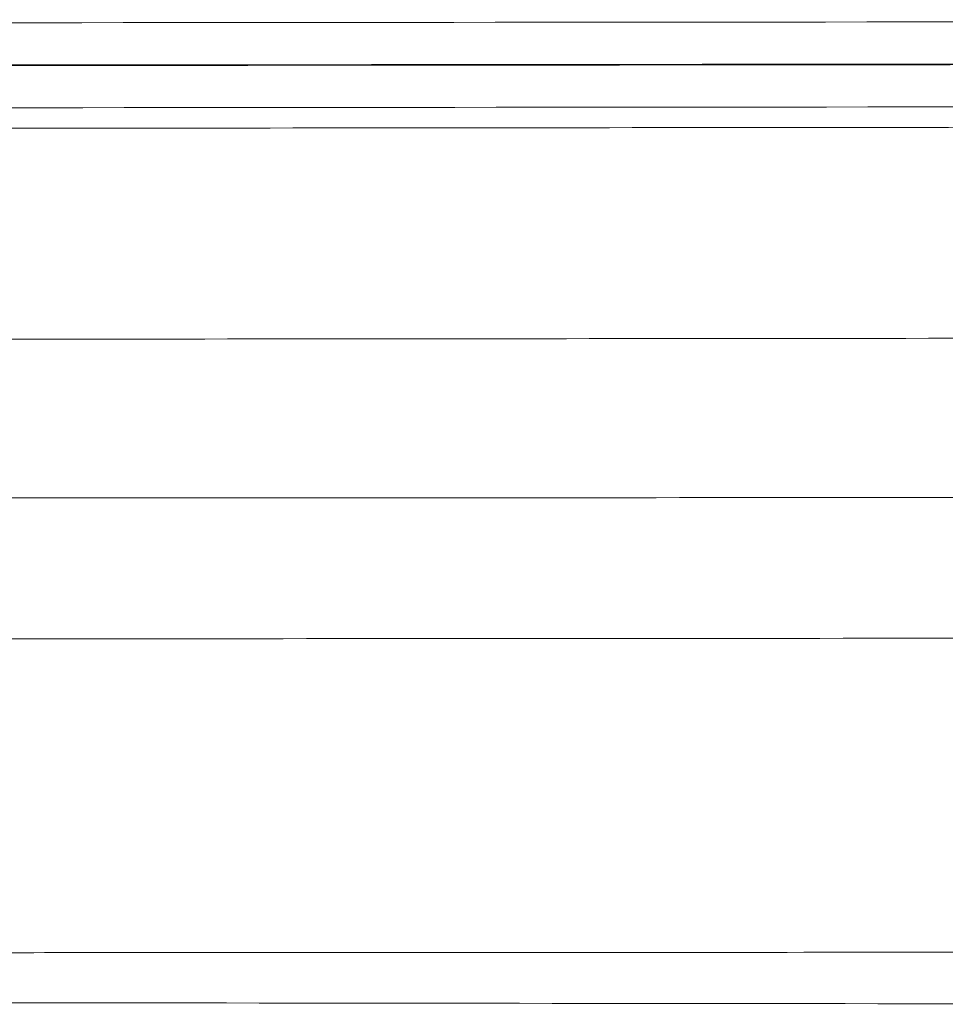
# Model space of a CAD drawing. Header units: millimetres. Extents: x 0 to 594, y 0 to 420.
# Tile 190 of 256: x 302.81 to 306.1, y 281 to 284.49. Entities that reach past the tile are written whole.
import ezdxf

# ---------------------------------------------------------------- set-up
doc = ezdxf.new("R2010")
doc.units = ezdxf.units.MM
doc.layers.add('1', color=7, linetype='Continuous', true_color=0xffffff)

msp = doc.modelspace()

# ---------------------------------------------------------------- linework, layer by layer
at = {"layer": '1', "color": 155, "linetype": 'Continuous', "lineweight": 13}
for points in [[(293.7899, 284.4773), (300.0502, 284.4798), (306.3105, 284.4851), (312.5709, 284.4937)], [(312.5726, 284.3439), (306.3122, 284.3353), (300.0518, 284.33), (293.7915, 284.3275)], [(293.7919, 284.3253), (300.0523, 284.3278), (306.3127, 284.3331), (312.573, 284.3418)], [(312.5747, 284.192), (306.3143, 284.1833), (300.0539, 284.178), (293.7935, 284.1755)]]:
    msp.add_open_spline(points, degree=3, dxfattribs=at)
for points, knots in [([(292.943, 284.1026), (294.656, 284.1032), (296.369, 284.104), (299.795, 284.1061), (301.508, 284.1073), (304.9339, 284.1103), (306.6469, 284.1121), (310.0729, 284.116), (311.7859, 284.1182), (313.4989, 284.1207)], [0, 0, 0, 0, 0.25, 0.25, 0.5, 0.5, 0.75, 0.75, 1, 1, 1, 1]), ([(313.5075, 283.3717), (311.7945, 283.3692), (310.0814, 283.367), (306.6553, 283.3631), (304.9423, 283.3614), (301.5161, 283.3584), (299.8031, 283.3571), (296.377, 283.355), (294.6639, 283.3542), (292.9509, 283.3536)], [0, 0, 0, 0, 0.25, 0.25, 0.5, 0.5, 0.75, 0.75, 1, 1, 1, 1]), ([(292.4767, 282.7942), (293.3607, 282.7943), (294.2446, 282.7944), (295.5706, 282.7947), (296.0126, 282.7948), (296.6756, 282.7949), (296.8966, 282.795), (297.3385, 282.7951), (297.5595, 282.7951), (297.891, 282.7952), (298.0015, 282.7952), (298.2225, 282.7953), (298.333, 282.7953), (298.6645, 282.7953), (298.8855, 282.7954), (299.3275, 282.7954), (299.5485, 282.7955), (299.9905, 282.7955), (300.2115, 282.7956), (301.3165, 282.7958), (302.2005, 282.796), (303.9685, 282.7965), (304.8524, 282.7968), (306.6204, 282.7975), (307.5044, 282.7979), (309.2724, 282.7987), (310.1564, 282.7993), (311.4824, 282.8001), (311.9243, 282.8004), (312.8083, 282.801), (313.2503, 282.8014), (313.6923, 282.8017)], [0, 0, 0, 0, 0.125, 0.125, 0.1875, 0.1875, 0.21875, 0.21875, 0.25, 0.25, 0.265625, 0.265625, 0.28125, 0.28125, 0.3125, 0.3125, 0.34375, 0.34375, 0.375, 0.375, 0.5, 0.5, 0.625, 0.625, 0.75, 0.75, 0.875, 0.875, 0.9375, 0.9375, 1, 1, 1, 1]), ([(313.6919, 282.3024), (313.25, 282.3021), (312.8081, 282.3017), (311.9243, 282.3011), (311.4824, 282.3009), (310.1566, 282.3), (309.2728, 282.2995), (307.5051, 282.2986), (306.6213, 282.2981), (304.8537, 282.297), (303.9698, 282.2965), (302.2022, 282.2952), (301.3183, 282.2945), (300.2136, 282.2934), (299.9926, 282.2931), (299.5507, 282.2927), (299.3297, 282.2924), (298.8878, 282.292), (298.6669, 282.2917), (298.3354, 282.2915), (298.225, 282.2915), (298.004, 282.2914), (297.8935, 282.2914), (297.5621, 282.2916), (297.3411, 282.2918), (296.8992, 282.2922), (296.6783, 282.2924), (296.0154, 282.293), (295.5735, 282.2933), (294.6897, 282.2939), (294.2478, 282.2942), (293.364, 282.2945), (292.9221, 282.2946), (292.4802, 282.2947)], [0, 0, 0, 0, 0.0625, 0.0625, 0.125, 0.125, 0.25, 0.25, 0.375, 0.375, 0.5, 0.5, 0.625, 0.625, 0.65625, 0.65625, 0.6875, 0.6875, 0.71875, 0.71875, 0.734375, 0.734375, 0.75, 0.75, 0.78125, 0.78125, 0.8125, 0.8125, 0.875, 0.875, 0.9375, 0.9375, 1, 1, 1, 1]), ([(302.5991, 281.1815), (303.0014, 281.1817), (303.4037, 281.1819), (304.443, 281.1823), (305.08, 281.1826), (306.6686, 281.1833), (307.6203, 281.1837), (308.572, 281.1841)], [0, 0, 0, 0, 0.202048, 0.202048, 0.521996, 0.521996, 1, 1, 1, 1])]:
    msp.add_open_spline(points, degree=3, knots=knots, dxfattribs=at)
at = {"layer": '1', "color": 155, "linetype": 'Continuous', "lineweight": 18}
msp.add_open_spline([(308.7516, 280.9983), (306.2842, 280.9999), (298.4579, 281.0077), (285.2634, 281.0384), (269.1753, 281.0911), (253.4205, 281.1634), (243.0361, 281.2804), (238.012, 281.3488)], degree=3, knots=[0, 0, 0, 0, 0.104634, 0.331888, 0.559533, 0.786883, 1, 1, 1, 1], dxfattribs=at)

doc.saveas('drawing.dxf')
